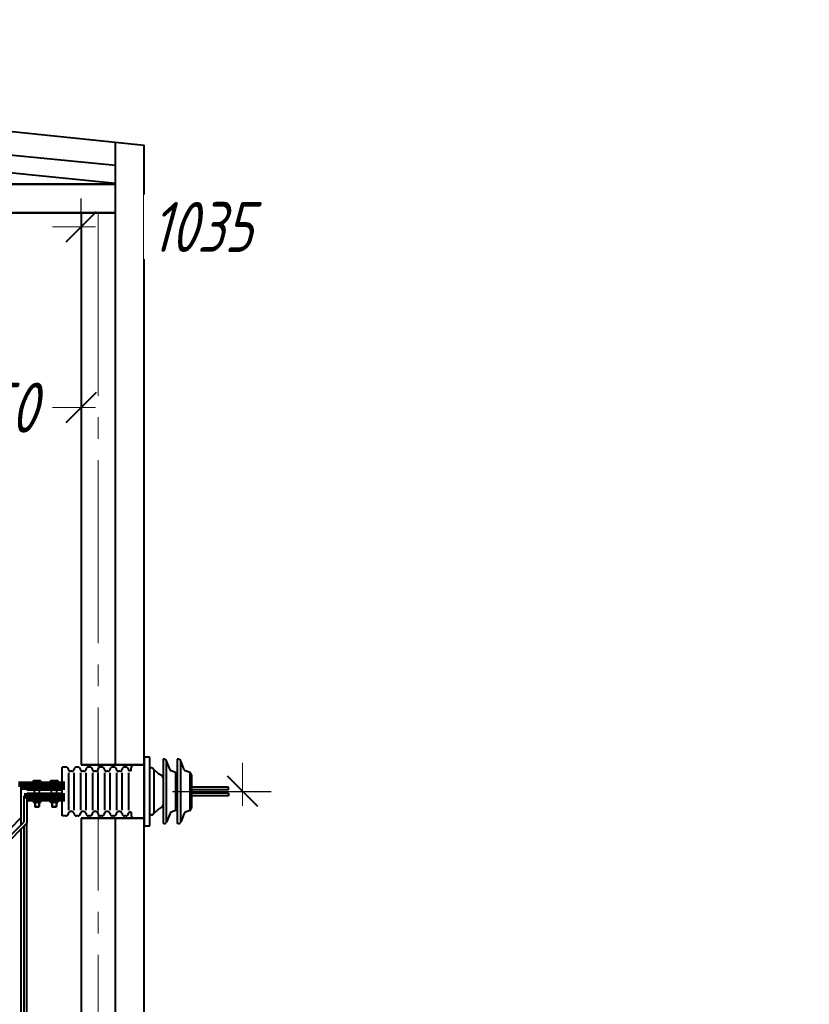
# Model space of a CAD drawing. Header units: millimetres. Extents: x 0 to 594, y 0 to 420.
# Tile 31 of 53: x 201 to 256, y 136 to 205. Entities that reach past the tile are written whole.
import ezdxf

# ---------------------------------------------------------------- set-up
doc = ezdxf.new("R2010")
doc.units = ezdxf.units.MM
for name, pattern in [('K5LT_AXLED', [17.302989, 12.802989, -1.5, 1.5, -1.5]), ('K5LT_BASIC', [0]), ('K5LT_THIN', [0])]:
    doc.linetypes.add(name, pattern=pattern)
doc.styles.add('KDIMTEXTSTYLE', font='GOST_AU.SHX', dxfattribs={"width": 0.96, "oblique": 15, "height": 5})
doc.dimstyles.new('KDIMSTYLE (0.02)', dxfattribs={"dimtxt": 5, "dimasz": 1, "dimexe": 2, "dimexo": 0, "dimgap": 1, "dimtad": 1, "dimlfac": 50, "dimtxsty": 'KDIMTEXTSTYLE', "dimsah": 1, "dimcen": 0, "dimdle": 1, "dimadec": 0, "dimazin": 0, "dimtfac": 0.667, "dimtmove": 0, "dimatfit": 3, "dimfxl": 1, "dimtvp": 1, "dimtfill": 1, "dimtolj": 1, "dimtzin": 0, "dimarcsym": 0})

# ---------------------------------------------------------------- blocks, each defined once
blk = doc.blocks.new('KDIMARROW_03')
at = {"color": 0, "linetype": 'K5LT_BASIC', "lineweight": 40}
blk.add_line((-1.061, -1.061), (1.061, 1.061), dxfattribs=at)
at = {"color": 0, "linetype": 'K5LT_THIN', "lineweight": 18}
for q in [(-1, 0), (2, 0)]:
    blk.add_line((0, 0), q, dxfattribs=at)
blk = doc.blocks.new('U208')
at = {"color": 5, "linetype": 'K5LT_BASIC', "lineweight": 40, "true_color": 0x0000ff}
for p, q in [((202.664, 151.755), (203.314, 151.755)), ((202.664, 151.715), (202.664, 151.755)), ((203.314, 151.715), (202.664, 151.715)), ((203.314, 151.755), (203.314, 151.715))]:
    blk.add_line(p, q, dxfattribs=at)
blk = doc.blocks.new('U209')
at = {"color": 5, "linetype": 'K5LT_BASIC', "lineweight": 40, "true_color": 0x0000ff}
for p, q in [((202.664, 151.755), (203.314, 151.755)), ((202.664, 151.715), (202.664, 151.755)), ((203.314, 151.715), (202.664, 151.715)), ((203.314, 151.755), (203.314, 151.715))]:
    blk.add_line(p, q, dxfattribs=at)
blk = doc.blocks.new('U210')
at = {"color": 5, "linetype": 'K5LT_BASIC', "lineweight": 40, "true_color": 0x0000ff}
for p, q in [((202.664, 151.755), (203.314, 151.755)), ((202.664, 151.715), (202.664, 151.755)), ((203.314, 151.715), (202.664, 151.715)), ((203.314, 151.755), (203.314, 151.715))]:
    blk.add_line(p, q, dxfattribs=at)
blk = doc.blocks.new('U211')
at = {"color": 5, "linetype": 'K5LT_BASIC', "lineweight": 40, "true_color": 0x0000ff}
for p, q in [((202.664, 151.755), (203.314, 151.755)), ((202.664, 151.715), (202.664, 151.755)), ((203.314, 151.715), (202.664, 151.715)), ((203.314, 151.755), (203.314, 151.715))]:
    blk.add_line(p, q, dxfattribs=at)
blk = doc.blocks.new('U212')
at = {"color": 5, "linetype": 'K5LT_BASIC', "lineweight": 40, "true_color": 0x0000ff}
for p, q in [((202.664, 151.755), (203.314, 151.755)), ((202.664, 151.715), (202.664, 151.755)), ((203.314, 151.715), (202.664, 151.715)), ((203.314, 151.755), (203.314, 151.715))]:
    blk.add_line(p, q, dxfattribs=at)
blk = doc.blocks.new('U213')
at = {"color": 5, "linetype": 'K5LT_BASIC', "lineweight": 40, "true_color": 0x0000ff}
for p, q in [((202.664, 151.755), (203.314, 151.755)), ((202.664, 151.715), (202.664, 151.755)), ((203.314, 151.715), (202.664, 151.715)), ((203.314, 151.755), (203.314, 151.715))]:
    blk.add_line(p, q, dxfattribs=at)
blk = doc.blocks.new('U214')
at = {"color": 5, "linetype": 'K5LT_BASIC', "lineweight": 40, "true_color": 0x0000ff}
for p, q in [((202.664, 150.695), (203.314, 150.695)), ((202.664, 150.655), (202.664, 150.695)), ((203.314, 150.655), (202.664, 150.655)), ((203.314, 150.695), (203.314, 150.655))]:
    blk.add_line(p, q, dxfattribs=at)
blk = doc.blocks.new('U215')
at = {"color": 5, "linetype": 'K5LT_BASIC', "lineweight": 40, "true_color": 0x0000ff}
for p, q in [((202.664, 150.695), (203.314, 150.695)), ((202.664, 150.655), (202.664, 150.695)), ((203.314, 150.655), (202.664, 150.655)), ((203.314, 150.695), (203.314, 150.655))]:
    blk.add_line(p, q, dxfattribs=at)
blk = doc.blocks.new('U216')
at = {"color": 5, "linetype": 'K5LT_BASIC', "lineweight": 40, "true_color": 0x0000ff}
for p, q in [((202.664, 150.695), (203.314, 150.695)), ((202.664, 150.655), (202.664, 150.695)), ((203.314, 150.655), (202.664, 150.655)), ((203.314, 150.695), (203.314, 150.655))]:
    blk.add_line(p, q, dxfattribs=at)
blk = doc.blocks.new('U217')
at = {"color": 5, "linetype": 'K5LT_BASIC', "lineweight": 40, "true_color": 0x0000ff}
for p, q in [((202.664, 150.695), (203.314, 150.695)), ((202.664, 150.655), (202.664, 150.695)), ((203.314, 150.655), (202.664, 150.655)), ((203.314, 150.695), (203.314, 150.655))]:
    blk.add_line(p, q, dxfattribs=at)
blk = doc.blocks.new('U218')
at = {"color": 5, "linetype": 'K5LT_BASIC', "lineweight": 40, "true_color": 0x0000ff}
for p, q in [((202.664, 150.695), (203.314, 150.695)), ((202.664, 150.655), (202.664, 150.695)), ((203.314, 150.655), (202.664, 150.655)), ((203.314, 150.695), (203.314, 150.655))]:
    blk.add_line(p, q, dxfattribs=at)
blk = doc.blocks.new('U219')
at = {"color": 5, "linetype": 'K5LT_BASIC', "lineweight": 40, "true_color": 0x0000ff}
for p, q in [((202.664, 150.695), (203.314, 150.695)), ((202.664, 150.655), (202.664, 150.695)), ((203.314, 150.655), (202.664, 150.655)), ((203.314, 150.695), (203.314, 150.655))]:
    blk.add_line(p, q, dxfattribs=at)
blk = doc.blocks.new('U220')
at = {"color": 5, "linetype": 'K5LT_BASIC', "lineweight": 40, "true_color": 0x0000ff}
for p, q in [((201.464, 151.755), (202.114, 151.755)), ((201.464, 151.715), (201.464, 151.755)), ((202.114, 151.715), (201.464, 151.715)), ((202.114, 151.755), (202.114, 151.715))]:
    blk.add_line(p, q, dxfattribs=at)
blk = doc.blocks.new('U221')
at = {"color": 5, "linetype": 'K5LT_BASIC', "lineweight": 40, "true_color": 0x0000ff}
for p, q in [((201.464, 151.755), (202.114, 151.755)), ((201.464, 151.715), (201.464, 151.755)), ((202.114, 151.715), (201.464, 151.715)), ((202.114, 151.755), (202.114, 151.715))]:
    blk.add_line(p, q, dxfattribs=at)
blk = doc.blocks.new('U222')
at = {"color": 5, "linetype": 'K5LT_BASIC', "lineweight": 40, "true_color": 0x0000ff}
for p, q in [((201.464, 151.755), (202.114, 151.755)), ((201.464, 151.715), (201.464, 151.755)), ((202.114, 151.715), (201.464, 151.715)), ((202.114, 151.755), (202.114, 151.715))]:
    blk.add_line(p, q, dxfattribs=at)
blk = doc.blocks.new('U223')
at = {"color": 5, "linetype": 'K5LT_BASIC', "lineweight": 40, "true_color": 0x0000ff}
for p, q in [((201.464, 151.755), (202.114, 151.755)), ((201.464, 151.715), (201.464, 151.755)), ((202.114, 151.715), (201.464, 151.715)), ((202.114, 151.755), (202.114, 151.715))]:
    blk.add_line(p, q, dxfattribs=at)
blk = doc.blocks.new('U224')
at = {"color": 5, "linetype": 'K5LT_BASIC', "lineweight": 40, "true_color": 0x0000ff}
for p, q in [((201.464, 151.755), (202.114, 151.755)), ((201.464, 151.715), (201.464, 151.755)), ((202.114, 151.715), (201.464, 151.715)), ((202.114, 151.755), (202.114, 151.715))]:
    blk.add_line(p, q, dxfattribs=at)
blk = doc.blocks.new('U225')
at = {"color": 5, "linetype": 'K5LT_BASIC', "lineweight": 40, "true_color": 0x0000ff}
for p, q in [((201.464, 151.755), (202.114, 151.755)), ((201.464, 151.715), (201.464, 151.755)), ((202.114, 151.715), (201.464, 151.715)), ((202.114, 151.755), (202.114, 151.715))]:
    blk.add_line(p, q, dxfattribs=at)
blk = doc.blocks.new('U226')
at = {"color": 5, "linetype": 'K5LT_BASIC', "lineweight": 40, "true_color": 0x0000ff}
for p, q in [((201.464, 150.695), (202.114, 150.695)), ((201.464, 150.655), (201.464, 150.695)), ((202.114, 150.655), (201.464, 150.655)), ((202.114, 150.695), (202.114, 150.655))]:
    blk.add_line(p, q, dxfattribs=at)
blk = doc.blocks.new('U227')
at = {"color": 5, "linetype": 'K5LT_BASIC', "lineweight": 40, "true_color": 0x0000ff}
for p, q in [((201.464, 150.695), (202.114, 150.695)), ((201.464, 150.655), (201.464, 150.695)), ((202.114, 150.655), (201.464, 150.655)), ((202.114, 150.695), (202.114, 150.655))]:
    blk.add_line(p, q, dxfattribs=at)
blk = doc.blocks.new('U228')
at = {"color": 5, "linetype": 'K5LT_BASIC', "lineweight": 40, "true_color": 0x0000ff}
for p, q in [((201.464, 150.695), (202.114, 150.695)), ((201.464, 150.655), (201.464, 150.695)), ((202.114, 150.655), (201.464, 150.655)), ((202.114, 150.695), (202.114, 150.655))]:
    blk.add_line(p, q, dxfattribs=at)
blk = doc.blocks.new('U229')
at = {"color": 5, "linetype": 'K5LT_BASIC', "lineweight": 40, "true_color": 0x0000ff}
for p, q in [((201.464, 150.695), (202.114, 150.695)), ((201.464, 150.655), (201.464, 150.695)), ((202.114, 150.655), (201.464, 150.655)), ((202.114, 150.695), (202.114, 150.655))]:
    blk.add_line(p, q, dxfattribs=at)
blk = doc.blocks.new('U230')
at = {"color": 5, "linetype": 'K5LT_BASIC', "lineweight": 40, "true_color": 0x0000ff}
for p, q in [((201.464, 150.695), (202.114, 150.695)), ((201.464, 150.655), (201.464, 150.695)), ((202.114, 150.655), (201.464, 150.655)), ((202.114, 150.695), (202.114, 150.655))]:
    blk.add_line(p, q, dxfattribs=at)
blk = doc.blocks.new('U231')
at = {"color": 5, "linetype": 'K5LT_BASIC', "lineweight": 40, "true_color": 0x0000ff}
for p, q in [((201.464, 150.695), (202.114, 150.695)), ((201.464, 150.655), (201.464, 150.695)), ((202.114, 150.655), (201.464, 150.655)), ((202.114, 150.695), (202.114, 150.655))]:
    blk.add_line(p, q, dxfattribs=at)

msp = doc.modelspace()

# ---------------------------------------------------------------- linework, layer by layer
at = {"color": 5, "linetype": 'K5LT_BASIC', "lineweight": 40, "true_color": 0x0000ff}
for p, q in [((125.27877, 205.20446), (209.27877, 196.42225)), ((207.27877, 194.99553), (125.27877, 203.17612)), ((207.27877, 193.74434), (125.27877, 201.92842)), ((207.27877, 153.07654), (207.27877, 196.61741)), ((209.27877, 67.20446), (209.27877, 196.42225)), ((127.27877, 193.68446), (207.27877, 193.68446)), ((207.27877, 193.68446), (134.27877, 193.68446)), ((127.27877, 191.68446), (207.27877, 191.68446)), ((207.27877, 191.68446), (136.67877, 191.68446)), ((204.87877, 191.68446), (204.87877, 153.07654)), ((204.87877, 167.20446), (204.87877, 153.07654)), ((209.27877, 67.20446), (209.27877, 166.20446)), ((204.87877, 164.20446), (204.87877, 153.07654)), ((204.87877, 164.20446), (204.87877, 153.07654)), ((204.87877, 164.20446), (204.87877, 153.07654)), ((204.87877, 164.20446), (204.87877, 153.07654)), ((207.27877, 153.07654), (207.27877, 164.20446)), ((207.27877, 153.07654), (207.27877, 164.20446)), ((207.27877, 153.07654), (207.27877, 164.20446)), ((207.27877, 153.07654), (207.27877, 164.20446)), ((207.27877, 153.07654), (207.27877, 164.20446)), ((209.27877, 67.20446), (209.27877, 163.20446)), ((209.27877, 67.20446), (209.27877, 163.20446)), ((209.27877, 67.20446), (209.27877, 163.20446)), ((209.27877, 67.20446), (209.27877, 163.20446)), ((209.27877, 153.07654), (204.87877, 153.07654)), ((204.87877, 153.07654), (209.27877, 153.07654)), ((208.57557, 153.07654), (209.27877, 153.07654)), ((209.27877, 153.60446), (209.27877, 148.80446)), ((209.67877, 153.60446), (209.27877, 153.60446)), ((209.67877, 148.80446), (209.67877, 153.60446)), ((210.6067, 153.45446), (210.6067, 148.95446)), ((210.6913, 153.45446), (210.6067, 153.45446)), ((211.10423, 152.72033), (210.8556, 153.34314)), ((210.8556, 149.06577), (210.8556, 153.34314)), ((211.59739, 153.45446), (211.59739, 148.95446)), ((211.68199, 153.45446), (211.59739, 153.45446)), ((212.09492, 152.72033), (211.84629, 153.34314)), ((211.84629, 149.06577), (211.84629, 153.34314)), ((203.53877, 149.49446), (203.53877, 152.91446)), ((203.82365, 152.91446), (203.53877, 152.91446)), ((203.98365, 152.50658), (203.98365, 149.90233)), ((204.22365, 152.61446), (204.14365, 152.61446)), ((204.38365, 149.90233), (204.38365, 152.50658)), ((204.66365, 152.91446), (204.54365, 152.91446)), ((204.82365, 152.50658), (204.82365, 149.90233)), ((205.06365, 152.61446), (204.98365, 152.61446)), ((205.22365, 149.90233), (205.22365, 152.50658)), ((205.50365, 152.91446), (205.38365, 152.91446)), ((205.66365, 152.50658), (205.66365, 149.90233)), ((205.90365, 152.61446), (205.82365, 152.61446)), ((206.06365, 149.90233), (206.06365, 152.50658)), ((206.34365, 152.91446), (206.22365, 152.91446)), ((206.50365, 152.50658), (206.50365, 149.90233)), ((206.74365, 152.61446), (206.66365, 152.61446)), ((206.90365, 149.90233), (206.90365, 152.50658)), ((207.18365, 152.91446), (207.06365, 152.91446)), ((207.34365, 152.50658), (207.34365, 149.90233)), ((207.58365, 152.61446), (207.50365, 152.61446)), ((207.74365, 149.90233), (207.74365, 152.50658)), ((208.02365, 152.91446), (207.90365, 152.91446)), ((208.18365, 152.50658), (208.18365, 149.90233)), ((208.37557, 152.65654), (208.23557, 152.65654)), ((208.37557, 152.65654), (208.37557, 152.87654)), ((209.79131, 152.84684), (209.6862, 152.84684)), ((210.28447, 152.43875), (209.95561, 152.73799)), ((209.95561, 152.73799), (209.95561, 149.67092)), ((210.4968, 152.31477), (210.28447, 152.43875)), ((210.60669, 152.36699), (210.60669, 150.04192)), ((211.48747, 152.53072), (211.18446, 152.6547)), ((211.48747, 152.53072), (211.48747, 149.87819)), ((211.59738, 152.36699), (211.59738, 150.04192)), ((211.59738, 152.36699), (211.59738, 150.04192)), ((212.47816, 152.53072), (212.17515, 152.6547)), ((212.47816, 152.53072), (212.47816, 149.87819)), ((212.58807, 152.36699), (212.58807, 150.04192)), ((201.51157, 151.91741), (201.54877, 151.93889)), ((201.51157, 151.91741), (201.54877, 151.93889)), ((201.51157, 151.91741), (201.54877, 151.93889)), ((201.51157, 151.91741), (201.54877, 151.93889)), ((201.51157, 151.91741), (201.54877, 151.93889)), ((201.51157, 151.91741), (201.54877, 151.93889)), ((201.51157, 151.91741), (201.51157, 151.75489)), ((201.51157, 151.91741), (201.51157, 151.75489)), ((201.51157, 151.91741), (201.51157, 151.75489)), ((201.51157, 151.91741), (201.51157, 151.75489)), ((201.51157, 151.91741), (201.51157, 151.75489)), ((201.51157, 151.91741), (201.51157, 151.75489)), ((201.51157, 151.75489), (201.56387, 151.75489)), ((201.51157, 151.75489), (201.56387, 151.75489)), ((201.51157, 151.75489), (201.56387, 151.75489)), ((201.51157, 151.75489), (201.56387, 151.75489)), ((201.51157, 151.75489), (201.56387, 151.75489)), ((201.51157, 151.75489), (201.56387, 151.75489)), ((202.02877, 151.93889), (201.54877, 151.93889)), ((202.02877, 151.93889), (201.54877, 151.93889)), ((202.02877, 151.93889), (201.54877, 151.93889)), ((202.02877, 151.93889), (201.54877, 151.93889)), ((202.02877, 151.93889), (201.54877, 151.93889)), ((202.02877, 151.93889), (201.54877, 151.93889)), ((201.56387, 151.75489), (202.01367, 151.75489)), ((201.56387, 151.75489), (202.01367, 151.75489)), ((201.56387, 151.75489), (202.01367, 151.75489)), ((201.56387, 151.75489), (202.01367, 151.75489)), ((201.56387, 151.75489), (202.01367, 151.75489)), ((201.56387, 151.75489), (202.01367, 151.75489)), ((201.65013, 151.91741), (201.65013, 151.75489)), ((201.65013, 151.91741), (201.65013, 151.75489)), ((201.65013, 151.91741), (201.65013, 151.75489)), ((201.65013, 151.91741), (201.65013, 151.75489)), ((201.65013, 151.91741), (201.65013, 151.75489)), ((201.65013, 151.91741), (201.65013, 151.75489)), ((201.9274, 151.91741), (201.9274, 151.75489)), ((201.9274, 151.91741), (201.9274, 151.75489)), ((201.9274, 151.91741), (201.9274, 151.75489)), ((201.9274, 151.91741), (201.9274, 151.75489)), ((201.9274, 151.91741), (201.9274, 151.75489)), ((201.9274, 151.91741), (201.9274, 151.75489)), ((202.01367, 151.75489), (202.06597, 151.75489)), ((202.01367, 151.75489), (202.06597, 151.75489)), ((202.01367, 151.75489), (202.06597, 151.75489)), ((202.01367, 151.75489), (202.06597, 151.75489)), ((202.01367, 151.75489), (202.06597, 151.75489)), ((202.01367, 151.75489), (202.06597, 151.75489)), ((202.06597, 151.91741), (202.02877, 151.93889)), ((202.06597, 151.91741), (202.02877, 151.93889)), ((202.06597, 151.91741), (202.02877, 151.93889)), ((202.06597, 151.91741), (202.02877, 151.93889)), ((202.06597, 151.91741), (202.02877, 151.93889)), ((202.06597, 151.91741), (202.02877, 151.93889)), ((202.06597, 151.91741), (202.06597, 151.75489)), ((202.06597, 151.91741), (202.06597, 151.75489)), ((202.06597, 151.91741), (202.06597, 151.75489)), ((202.06597, 151.91741), (202.06597, 151.75489)), ((202.06597, 151.91741), (202.06597, 151.75489)), ((202.06597, 151.91741), (202.06597, 151.75489)), ((202.71157, 151.91741), (202.74877, 151.93889)), ((202.71157, 151.91741), (202.74877, 151.93889)), ((202.71157, 151.91741), (202.74877, 151.93889)), ((202.71157, 151.91741), (202.74877, 151.93889)), ((202.71157, 151.91741), (202.74877, 151.93889)), ((202.71157, 151.91741), (202.74877, 151.93889)), ((202.71157, 151.91741), (202.71157, 151.75489)), ((202.71157, 151.91741), (202.71157, 151.75489)), ((202.71157, 151.91741), (202.71157, 151.75489)), ((202.71157, 151.91741), (202.71157, 151.75489)), ((202.71157, 151.91741), (202.71157, 151.75489)), ((202.71157, 151.91741), (202.71157, 151.75489)), ((202.71157, 151.75489), (202.76387, 151.75489)), ((202.71157, 151.75489), (202.76387, 151.75489)), ((202.71157, 151.75489), (202.76387, 151.75489)), ((202.71157, 151.75489), (202.76387, 151.75489)), ((202.71157, 151.75489), (202.76387, 151.75489)), ((202.71157, 151.75489), (202.76387, 151.75489)), ((203.22877, 151.93889), (202.74877, 151.93889)), ((203.22877, 151.93889), (202.74877, 151.93889)), ((203.22877, 151.93889), (202.74877, 151.93889)), ((203.22877, 151.93889), (202.74877, 151.93889)), ((203.22877, 151.93889), (202.74877, 151.93889)), ((203.22877, 151.93889), (202.74877, 151.93889)), ((202.76387, 151.75489), (203.21367, 151.75489)), ((202.76387, 151.75489), (203.21367, 151.75489)), ((202.76387, 151.75489), (203.21367, 151.75489)), ((202.76387, 151.75489), (203.21367, 151.75489)), ((202.76387, 151.75489), (203.21367, 151.75489)), ((202.76387, 151.75489), (203.21367, 151.75489)), ((202.85013, 151.91741), (202.85013, 151.75489)), ((202.85013, 151.91741), (202.85013, 151.75489)), ((202.85013, 151.91741), (202.85013, 151.75489)), ((202.85013, 151.91741), (202.85013, 151.75489)), ((202.85013, 151.91741), (202.85013, 151.75489)), ((202.85013, 151.91741), (202.85013, 151.75489)), ((203.1274, 151.91741), (203.1274, 151.75489)), ((203.1274, 151.91741), (203.1274, 151.75489)), ((203.1274, 151.91741), (203.1274, 151.75489)), ((203.1274, 151.91741), (203.1274, 151.75489)), ((203.1274, 151.91741), (203.1274, 151.75489)), ((203.1274, 151.91741), (203.1274, 151.75489)), ((203.21367, 151.75489), (203.26597, 151.75489)), ((203.21367, 151.75489), (203.26597, 151.75489)), ((203.21367, 151.75489), (203.26597, 151.75489)), ((203.21367, 151.75489), (203.26597, 151.75489)), ((203.21367, 151.75489), (203.26597, 151.75489)), ((203.21367, 151.75489), (203.26597, 151.75489)), ((203.26597, 151.91741), (203.22877, 151.93889)), ((203.26597, 151.91741), (203.22877, 151.93889)), ((203.26597, 151.91741), (203.22877, 151.93889)), ((203.26597, 151.91741), (203.22877, 151.93889)), ((203.26597, 151.91741), (203.22877, 151.93889)), ((203.26597, 151.91741), (203.22877, 151.93889)), ((203.26597, 151.91741), (203.26597, 151.75489)), ((203.26597, 151.91741), (203.26597, 151.75489)), ((203.26597, 151.91741), (203.26597, 151.75489)), ((203.26597, 151.91741), (203.26597, 151.75489)), ((203.26597, 151.91741), (203.26597, 151.75489)), ((203.26597, 151.91741), (203.26597, 151.75489)), ((200.67898, 149.37668), (200.67898, 151.51489)), ((200.87877, 150.89489), (200.87877, 149.05931)), ((201.07877, 151.51489), (203.53877, 151.51489)), ((201.07877, 151.31489), (201.07877, 151.51489)), ((201.07877, 151.31489), (203.53877, 151.31489)), ((201.07877, 151.09489), (203.53877, 151.09489)), ((201.07877, 151.09489), (201.07877, 150.89489)), ((201.07877, 150.89489), (203.53877, 150.89489)), ((201.60877, 151.09489), (201.60877, 151.31489)), ((201.96877, 151.09489), (201.96877, 151.31489)), ((202.80877, 151.09489), (202.80877, 151.31489)), ((203.16877, 151.09489), (203.16877, 151.31489)), ((215.17877, 151.51446), (212.58807, 151.51446)), ((215.17877, 151.31446), (212.58807, 151.31446)), ((215.17877, 151.09446), (212.58807, 151.09446)), ((215.17877, 150.89446), (212.58807, 150.89446)), ((215.17877, 151.31446), (215.17877, 151.51446)), ((215.17877, 151.09446), (215.17877, 150.89446)), ((201.07877, 150.69489), (201.07877, 148.97647)), ((201.51157, 150.63341), (201.54877, 150.65489)), ((201.51157, 150.63341), (201.54877, 150.65489)), ((201.51157, 150.63341), (201.54877, 150.65489)), ((201.51157, 150.63341), (201.54877, 150.65489)), ((201.51157, 150.63341), (201.54877, 150.65489)), ((201.51157, 150.63341), (201.54877, 150.65489)), ((201.51157, 150.47089), (201.51157, 150.63341)), ((201.51157, 150.47089), (201.51157, 150.63341)), ((201.51157, 150.47089), (201.51157, 150.63341)), ((201.51157, 150.47089), (201.51157, 150.63341)), ((201.51157, 150.47089), (201.51157, 150.63341)), ((201.51157, 150.47089), (201.51157, 150.63341)), ((201.51157, 150.47089), (201.54877, 150.44941)), ((201.51157, 150.47089), (201.54877, 150.44941)), ((201.51157, 150.47089), (201.54877, 150.44941)), ((201.51157, 150.47089), (201.54877, 150.44941)), ((201.51157, 150.47089), (201.54877, 150.44941)), ((201.51157, 150.47089), (201.54877, 150.44941)), ((202.02877, 150.65489), (201.54877, 150.65489)), ((202.02877, 150.65489), (201.54877, 150.65489)), ((202.02877, 150.65489), (201.54877, 150.65489)), ((202.02877, 150.65489), (201.54877, 150.65489)), ((202.02877, 150.65489), (201.54877, 150.65489)), ((202.02877, 150.65489), (201.54877, 150.65489)), ((202.02877, 150.44941), (201.54877, 150.44941)), ((202.02877, 150.44941), (201.54877, 150.44941)), ((202.02877, 150.44941), (201.54877, 150.44941)), ((202.02877, 150.44941), (201.54877, 150.44941)), ((202.02877, 150.44941), (201.54877, 150.44941)), ((202.02877, 150.44941), (201.54877, 150.44941)), ((201.63099, 150.44941), (201.63099, 150.14343)), ((201.63099, 150.44941), (201.63099, 150.14343)), ((201.63099, 150.44941), (201.63099, 150.14343)), ((201.63099, 150.44941), (201.63099, 150.14343)), ((201.63099, 150.44941), (201.63099, 150.14343)), ((201.63099, 150.44941), (201.63099, 150.14343)), ((201.65013, 150.47089), (201.65013, 150.63341)), ((201.65013, 150.47089), (201.65013, 150.63341)), ((201.65013, 150.47089), (201.65013, 150.63341)), ((201.65013, 150.47089), (201.65013, 150.63341)), ((201.65013, 150.47089), (201.65013, 150.63341)), ((201.65013, 150.47089), (201.65013, 150.63341)), ((201.65553, 150.44941), (201.65553, 150.11889)), ((201.65553, 150.44941), (201.65553, 150.11889)), ((201.65553, 150.44941), (201.65553, 150.11889)), ((201.65553, 150.44941), (201.65553, 150.11889)), ((201.65553, 150.44941), (201.65553, 150.11889)), ((201.65553, 150.44941), (201.65553, 150.11889)), ((201.92646, 150.44941), (201.92646, 150.11889)), ((201.92646, 150.44941), (201.92646, 150.11889)), ((201.92646, 150.44941), (201.92646, 150.11889)), ((201.92646, 150.44941), (201.92646, 150.11889)), ((201.92646, 150.44941), (201.92646, 150.11889)), ((201.92646, 150.44941), (201.92646, 150.11889)), ((201.9274, 150.47089), (201.9274, 150.63341)), ((201.9274, 150.47089), (201.9274, 150.63341)), ((201.9274, 150.47089), (201.9274, 150.63341)), ((201.9274, 150.47089), (201.9274, 150.63341)), ((201.9274, 150.47089), (201.9274, 150.63341)), ((201.9274, 150.47089), (201.9274, 150.63341)), ((201.95099, 150.44941), (201.95099, 150.14343)), ((201.95099, 150.44941), (201.95099, 150.14343)), ((201.95099, 150.44941), (201.95099, 150.14343)), ((201.95099, 150.44941), (201.95099, 150.14343)), ((201.95099, 150.44941), (201.95099, 150.14343)), ((201.95099, 150.44941), (201.95099, 150.14343)), ((202.06597, 150.63341), (202.02877, 150.65489)), ((202.06597, 150.63341), (202.02877, 150.65489)), ((202.06597, 150.63341), (202.02877, 150.65489)), ((202.06597, 150.63341), (202.02877, 150.65489)), ((202.06597, 150.63341), (202.02877, 150.65489)), ((202.06597, 150.63341), (202.02877, 150.65489)), ((202.06597, 150.47089), (202.02877, 150.44941)), ((202.06597, 150.47089), (202.02877, 150.44941)), ((202.06597, 150.47089), (202.02877, 150.44941)), ((202.06597, 150.47089), (202.02877, 150.44941)), ((202.06597, 150.47089), (202.02877, 150.44941)), ((202.06597, 150.47089), (202.02877, 150.44941)), ((202.06597, 150.47089), (202.06597, 150.63341)), ((202.06597, 150.47089), (202.06597, 150.63341)), ((202.06597, 150.47089), (202.06597, 150.63341)), ((202.06597, 150.47089), (202.06597, 150.63341)), ((202.06597, 150.47089), (202.06597, 150.63341)), ((202.06597, 150.47089), (202.06597, 150.63341)), ((202.71157, 150.63341), (202.74877, 150.65489)), ((202.71157, 150.63341), (202.74877, 150.65489)), ((202.71157, 150.63341), (202.74877, 150.65489)), ((202.71157, 150.63341), (202.74877, 150.65489)), ((202.71157, 150.63341), (202.74877, 150.65489)), ((202.71157, 150.63341), (202.74877, 150.65489)), ((202.71157, 150.47089), (202.71157, 150.63341)), ((202.71157, 150.47089), (202.71157, 150.63341)), ((202.71157, 150.47089), (202.71157, 150.63341)), ((202.71157, 150.47089), (202.71157, 150.63341)), ((202.71157, 150.47089), (202.71157, 150.63341)), ((202.71157, 150.47089), (202.71157, 150.63341)), ((202.71157, 150.47089), (202.74877, 150.44941)), ((202.71157, 150.47089), (202.74877, 150.44941)), ((202.71157, 150.47089), (202.74877, 150.44941)), ((202.71157, 150.47089), (202.74877, 150.44941)), ((202.71157, 150.47089), (202.74877, 150.44941)), ((202.71157, 150.47089), (202.74877, 150.44941)), ((203.22877, 150.65489), (202.74877, 150.65489)), ((203.22877, 150.65489), (202.74877, 150.65489)), ((203.22877, 150.65489), (202.74877, 150.65489)), ((203.22877, 150.65489), (202.74877, 150.65489)), ((203.22877, 150.65489), (202.74877, 150.65489)), ((203.22877, 150.65489), (202.74877, 150.65489)), ((203.22877, 150.44941), (202.74877, 150.44941)), ((203.22877, 150.44941), (202.74877, 150.44941)), ((203.22877, 150.44941), (202.74877, 150.44941)), ((203.22877, 150.44941), (202.74877, 150.44941)), ((203.22877, 150.44941), (202.74877, 150.44941)), ((203.22877, 150.44941), (202.74877, 150.44941)), ((202.83099, 150.44941), (202.83099, 150.14343)), ((202.83099, 150.44941), (202.83099, 150.14343)), ((202.83099, 150.44941), (202.83099, 150.14343)), ((202.83099, 150.44941), (202.83099, 150.14343)), ((202.83099, 150.44941), (202.83099, 150.14343)), ((202.83099, 150.44941), (202.83099, 150.14343)), ((202.85013, 150.47089), (202.85013, 150.63341)), ((202.85013, 150.47089), (202.85013, 150.63341)), ((202.85013, 150.47089), (202.85013, 150.63341)), ((202.85013, 150.47089), (202.85013, 150.63341)), ((202.85013, 150.47089), (202.85013, 150.63341)), ((202.85013, 150.47089), (202.85013, 150.63341)), ((202.85553, 150.44941), (202.85553, 150.11889)), ((202.85553, 150.44941), (202.85553, 150.11889)), ((202.85553, 150.44941), (202.85553, 150.11889)), ((202.85553, 150.44941), (202.85553, 150.11889)), ((202.85553, 150.44941), (202.85553, 150.11889)), ((202.85553, 150.44941), (202.85553, 150.11889)), ((203.12646, 150.44941), (203.12646, 150.11889)), ((203.12646, 150.44941), (203.12646, 150.11889)), ((203.12646, 150.44941), (203.12646, 150.11889)), ((203.12646, 150.44941), (203.12646, 150.11889)), ((203.12646, 150.44941), (203.12646, 150.11889)), ((203.12646, 150.44941), (203.12646, 150.11889)), ((203.1274, 150.47089), (203.1274, 150.63341)), ((203.1274, 150.47089), (203.1274, 150.63341)), ((203.1274, 150.47089), (203.1274, 150.63341)), ((203.1274, 150.47089), (203.1274, 150.63341)), ((203.1274, 150.47089), (203.1274, 150.63341)), ((203.1274, 150.47089), (203.1274, 150.63341)), ((203.15099, 150.44941), (203.15099, 150.14343)), ((203.15099, 150.44941), (203.15099, 150.14343)), ((203.15099, 150.44941), (203.15099, 150.14343)), ((203.15099, 150.44941), (203.15099, 150.14343)), ((203.15099, 150.44941), (203.15099, 150.14343)), ((203.15099, 150.44941), (203.15099, 150.14343)), ((203.26597, 150.63341), (203.22877, 150.65489)), ((203.26597, 150.63341), (203.22877, 150.65489)), ((203.26597, 150.63341), (203.22877, 150.65489)), ((203.26597, 150.63341), (203.22877, 150.65489)), ((203.26597, 150.63341), (203.22877, 150.65489)), ((203.26597, 150.63341), (203.22877, 150.65489)), ((203.26597, 150.47089), (203.22877, 150.44941)), ((203.26597, 150.47089), (203.22877, 150.44941)), ((203.26597, 150.47089), (203.22877, 150.44941)), ((203.26597, 150.47089), (203.22877, 150.44941)), ((203.26597, 150.47089), (203.22877, 150.44941)), ((203.26597, 150.47089), (203.22877, 150.44941)), ((203.26597, 150.47089), (203.26597, 150.63341)), ((203.26597, 150.47089), (203.26597, 150.63341)), ((203.26597, 150.47089), (203.26597, 150.63341)), ((203.26597, 150.47089), (203.26597, 150.63341)), ((203.26597, 150.47089), (203.26597, 150.63341)), ((203.26597, 150.47089), (203.26597, 150.63341)), ((201.63099, 150.14343), (201.95099, 150.14343)), ((201.65553, 150.11889), (201.63099, 150.14343)), ((201.63099, 150.14343), (201.95099, 150.14343)), ((201.65553, 150.11889), (201.63099, 150.14343)), ((201.63099, 150.14343), (201.95099, 150.14343)), ((201.65553, 150.11889), (201.63099, 150.14343)), ((201.63099, 150.14343), (201.95099, 150.14343)), ((201.65553, 150.11889), (201.63099, 150.14343)), ((201.63099, 150.14343), (201.95099, 150.14343)), ((201.65553, 150.11889), (201.63099, 150.14343)), ((201.63099, 150.14343), (201.95099, 150.14343)), ((201.65553, 150.11889), (201.63099, 150.14343)), ((201.65553, 150.11889), (201.92646, 150.11889)), ((201.65553, 150.11889), (201.92646, 150.11889)), ((201.65553, 150.11889), (201.92646, 150.11889)), ((201.65553, 150.11889), (201.92646, 150.11889)), ((201.65553, 150.11889), (201.92646, 150.11889)), ((201.65553, 150.11889), (201.92646, 150.11889)), ((201.95099, 150.14343), (201.92646, 150.11889)), ((201.95099, 150.14343), (201.92646, 150.11889)), ((201.95099, 150.14343), (201.92646, 150.11889)), ((201.95099, 150.14343), (201.92646, 150.11889)), ((201.95099, 150.14343), (201.92646, 150.11889)), ((201.95099, 150.14343), (201.92646, 150.11889)), ((202.83099, 150.14343), (203.15099, 150.14343)), ((202.85553, 150.11889), (202.83099, 150.14343)), ((202.83099, 150.14343), (203.15099, 150.14343)), ((202.85553, 150.11889), (202.83099, 150.14343)), ((202.83099, 150.14343), (203.15099, 150.14343)), ((202.85553, 150.11889), (202.83099, 150.14343)), ((202.83099, 150.14343), (203.15099, 150.14343)), ((202.85553, 150.11889), (202.83099, 150.14343)), ((202.83099, 150.14343), (203.15099, 150.14343)), ((202.85553, 150.11889), (202.83099, 150.14343)), ((202.83099, 150.14343), (203.15099, 150.14343)), ((202.85553, 150.11889), (202.83099, 150.14343)), ((202.85553, 150.11889), (203.12646, 150.11889)), ((202.85553, 150.11889), (203.12646, 150.11889)), ((202.85553, 150.11889), (203.12646, 150.11889)), ((202.85553, 150.11889), (203.12646, 150.11889)), ((202.85553, 150.11889), (203.12646, 150.11889)), ((202.85553, 150.11889), (203.12646, 150.11889)), ((203.15099, 150.14343), (203.12646, 150.11889)), ((203.15099, 150.14343), (203.12646, 150.11889)), ((203.15099, 150.14343), (203.12646, 150.11889)), ((203.15099, 150.14343), (203.12646, 150.11889)), ((203.15099, 150.14343), (203.12646, 150.11889)), ((203.15099, 150.14343), (203.12646, 150.11889)), ((204.22365, 149.79446), (204.14365, 149.79446)), ((205.06365, 149.79446), (204.98365, 149.79446)), ((205.90365, 149.79446), (205.82365, 149.79446)), ((206.74365, 149.79446), (206.66365, 149.79446)), ((207.58365, 149.79446), (207.50365, 149.79446)), ((208.37557, 149.75237), (208.23557, 149.75237)), ((208.37557, 149.75237), (208.37557, 149.53237)), ((209.79131, 149.56207), (209.6862, 149.56207)), ((210.28447, 149.97016), (209.95561, 149.67092)), ((210.4968, 150.09414), (210.28447, 149.97016)), ((211.10423, 149.68858), (210.8556, 149.06577)), ((211.48747, 149.87819), (211.18446, 149.75421)), ((212.09492, 149.68858), (211.84629, 149.06577)), ((212.47816, 149.87819), (212.17515, 149.75421)), ((199.13152, 147.82922), (200.67898, 149.37668)), ((199.44868, 147.62922), (200.87877, 149.05931)), ((199.53152, 147.42922), (201.07898, 148.97668)), ((200.67893, 148.85947), (200.67893, 149.37663)), ((201.07903, 91.37055), (201.07893, 148.97663)), ((203.82365, 149.49446), (203.53877, 149.49446)), ((204.66365, 149.49446), (204.54365, 149.49446)), ((209.27877, 149.33237), (204.87877, 149.33237)), ((204.87877, 149.33237), (209.27877, 149.33237)), ((204.87877, 149.33237), (204.87877, 134.70537)), ((204.87877, 149.33237), (204.87877, 138.50354)), ((204.87877, 149.33237), (204.87877, 138.50354)), ((204.87877, 149.33237), (204.87877, 138.50354)), ((204.87877, 149.33237), (204.87877, 138.50354)), ((204.87877, 149.33237), (204.87877, 138.50354)), ((205.50365, 149.49446), (205.38365, 149.49446)), ((206.34365, 149.49446), (206.22365, 149.49446)), ((207.18365, 149.49446), (207.06365, 149.49446)), ((207.27877, 138.50354), (207.27877, 149.33237)), ((207.27877, 138.50354), (207.27877, 149.33237)), ((207.27877, 138.50354), (207.27877, 149.33237)), ((207.27877, 134.70537), (207.27877, 149.33237)), ((207.27877, 138.50354), (207.27877, 149.33237)), ((207.27877, 138.50354), (207.27877, 149.33237)), ((208.02365, 149.49446), (207.90365, 149.49446)), ((208.57557, 149.33237), (209.27877, 149.33237)), ((210.6913, 148.95446), (210.6067, 148.95446)), ((211.68199, 148.95446), (211.59739, 148.95446)), ((200.67898, 119.85334), (200.67893, 148.57663)), ((200.87872, 148.77642), (200.87877, 120.05313)), ((209.27877, 148.80446), (209.67877, 148.80446))]:
    msp.add_line(p, q, dxfattribs=at)
at = {"color": 30, "linetype": 'K5LT_AXLED', "lineweight": 18, "true_color": 0xff8000}
msp.add_line((206.07877, 191.68446), (206.07877, 40.33764), dxfattribs=at)
at = {"color": 5, "linetype": 'K5LT_BASIC', "true_color": 0x0000ff, "const_width": 0.4}
for points in [[(200.67877, 151.51489), (203.53877, 151.51489), (203.53877, 151.71489), (200.47877, 151.71489)], [(201.07877, 151.51489), (200.87877, 151.51489)], [(201.07877, 150.69489), (203.53877, 150.69489), (203.53877, 150.89489), (200.87877, 150.89489)]]:
    msp.add_lwpolyline(points, dxfattribs=at)
at = {"color": 5, "linetype": 'K5LT_BASIC', "lineweight": 40, "true_color": 0x0000ff}
for centre, radius, start, end in [((208.57557, 152.87654), 0.2, 90, 180), ((210.6913, 153.27755), 0.17691, 21.7629218, 90), ((211.68199, 153.27755), 0.17691, 21.7629218, 90), ((203.82365, 152.75446), 0.16, 0, 90), ((204.14477, 152.77717), 0.16272, 188.0238157, 269.604334), ((204.22253, 152.77717), 0.16272, 270.395666, 351.9761843), ((204.54365, 152.75446), 0.16, 90, 180), ((204.66365, 152.75446), 0.16, 0, 90), ((204.98477, 152.77717), 0.16272, 188.0238157, 269.604334), ((205.06253, 152.77717), 0.16272, 270.395666, 351.9761843), ((205.38365, 152.75446), 0.16, 90, 180), ((205.50365, 152.75446), 0.16, 0, 90), ((205.82477, 152.77717), 0.16272, 188.0238157, 269.604334), ((205.90253, 152.77717), 0.16272, 270.395666, 351.9761843), ((206.22365, 152.75446), 0.16, 90, 180), ((206.34365, 152.75446), 0.16, 0, 90), ((206.66477, 152.77717), 0.16272, 188.0238157, 269.604334), ((206.74253, 152.77717), 0.16272, 270.395666, 351.9761843), ((207.06365, 152.75446), 0.16, 90, 180), ((207.18365, 152.75446), 0.16, 0, 90), ((207.50477, 152.77717), 0.16272, 188.0238157, 269.604334), ((207.58253, 152.77717), 0.16272, 270.395666, 351.9761843), ((207.90365, 152.75446), 0.16, 90, 180), ((208.02365, 152.75446), 0.16, 0, 90), ((208.34477, 152.77717), 0.16272, 188.0238157, 227.8476329), ((209.79131, 152.66994), 0.17691, 21.7629218, 90), ((210.4298, 152.15104), 0.17691, 0, 67.7479018), ((211.25145, 152.81843), 0.17691, 213.6771092, 247.7479018), ((211.42047, 152.36699), 0.17691, 0, 67.7479018), ((212.24214, 152.81843), 0.17691, 213.6771092, 247.7479018), ((212.41116, 152.36699), 0.17691, 0, 67.7479018), ((201.58085, 151.81641), 0.12248, 55.5531276, 115.5531276), ((201.58085, 151.81641), 0.12248, 55.5531276, 115.5531276), ((201.58085, 151.81641), 0.12248, 55.5531276, 115.5531276), ((201.58085, 151.81641), 0.12248, 55.5531276, 115.5531276), ((201.58085, 151.81641), 0.12248, 55.5531276, 115.5531276), ((201.58085, 151.81641), 0.12248, 55.5531276, 115.5531276), ((201.78877, 151.48071), 0.45818, 72.387526, 107.612474), ((201.78877, 151.48071), 0.45818, 72.387526, 107.612474), ((201.78877, 151.48071), 0.45818, 72.387526, 107.612474), ((201.78877, 151.48071), 0.45818, 72.387526, 107.612474), ((201.78877, 151.48071), 0.45818, 72.387526, 107.612474), ((201.78877, 151.48071), 0.45818, 72.387526, 107.612474), ((201.99668, 151.81641), 0.12248, 64.4468724, 124.4468724), ((201.99668, 151.81641), 0.12248, 64.4468724, 124.4468724), ((201.99668, 151.81641), 0.12248, 64.4468724, 124.4468724), ((201.99668, 151.81641), 0.12248, 64.4468724, 124.4468724), ((201.99668, 151.81641), 0.12248, 64.4468724, 124.4468724), ((201.99668, 151.81641), 0.12248, 64.4468724, 124.4468724), ((202.78085, 151.81641), 0.12248, 55.5531276, 115.5531276), ((202.78085, 151.81641), 0.12248, 55.5531276, 115.5531276), ((202.78085, 151.81641), 0.12248, 55.5531276, 115.5531276), ((202.78085, 151.81641), 0.12248, 55.5531276, 115.5531276), ((202.78085, 151.81641), 0.12248, 55.5531276, 115.5531276), ((202.78085, 151.81641), 0.12248, 55.5531276, 115.5531276), ((202.98877, 151.48071), 0.45818, 72.387526, 107.612474), ((202.98877, 151.48071), 0.45818, 72.387526, 107.612474), ((202.98877, 151.48071), 0.45818, 72.387526, 107.612474), ((202.98877, 151.48071), 0.45818, 72.387526, 107.612474), ((202.98877, 151.48071), 0.45818, 72.387526, 107.612474), ((202.98877, 151.48071), 0.45818, 72.387526, 107.612474), ((203.19668, 151.81641), 0.12248, 64.4468724, 124.4468724), ((203.19668, 151.81641), 0.12248, 64.4468724, 124.4468724), ((203.19668, 151.81641), 0.12248, 64.4468724, 124.4468724), ((203.19668, 151.81641), 0.12248, 64.4468724, 124.4468724), ((203.19668, 151.81641), 0.12248, 64.4468724, 124.4468724), ((203.19668, 151.81641), 0.12248, 64.4468724, 124.4468724), ((201.58085, 150.53241), 0.12248, 55.5531276, 115.5531276), ((201.58085, 150.53241), 0.12248, 55.5531276, 115.5531276), ((201.58085, 150.53241), 0.12248, 55.5531276, 115.5531276), ((201.58085, 150.53241), 0.12248, 55.5531276, 115.5531276), ((201.58085, 150.53241), 0.12248, 55.5531276, 115.5531276), ((201.58085, 150.53241), 0.12248, 55.5531276, 115.5531276), ((201.58085, 150.5719), 0.12248, 244.4468724, 304.4468724), ((201.58085, 150.5719), 0.12248, 244.4468724, 304.4468724), ((201.58085, 150.5719), 0.12248, 244.4468724, 304.4468724), ((201.58085, 150.5719), 0.12248, 244.4468724, 304.4468724), ((201.58085, 150.5719), 0.12248, 244.4468724, 304.4468724), ((201.58085, 150.5719), 0.12248, 244.4468724, 304.4468724), ((201.78877, 150.19671), 0.45818, 72.387526, 107.612474), ((201.78877, 150.19671), 0.45818, 72.387526, 107.612474), ((201.78877, 150.19671), 0.45818, 72.387526, 107.612474), ((201.78877, 150.19671), 0.45818, 72.387526, 107.612474), ((201.78877, 150.19671), 0.45818, 72.387526, 107.612474), ((201.78877, 150.19671), 0.45818, 72.387526, 107.612474), ((201.78877, 150.9076), 0.45818, 252.387526, 287.612474), ((201.78877, 150.9076), 0.45818, 252.387526, 287.612474), ((201.78877, 150.9076), 0.45818, 252.387526, 287.612474), ((201.78877, 150.9076), 0.45818, 252.387526, 287.612474), ((201.78877, 150.9076), 0.45818, 252.387526, 287.612474), ((201.78877, 150.9076), 0.45818, 252.387526, 287.612474), ((201.99668, 150.53241), 0.12248, 64.4468724, 124.4468724), ((201.99668, 150.53241), 0.12248, 64.4468724, 124.4468724), ((201.99668, 150.53241), 0.12248, 64.4468724, 124.4468724), ((201.99668, 150.53241), 0.12248, 64.4468724, 124.4468724), ((201.99668, 150.53241), 0.12248, 64.4468724, 124.4468724), ((201.99668, 150.53241), 0.12248, 64.4468724, 124.4468724), ((201.99668, 150.5719), 0.12248, 235.5531276, 295.5531276), ((201.99668, 150.5719), 0.12248, 235.5531276, 295.5531276), ((201.99668, 150.5719), 0.12248, 235.5531276, 295.5531276), ((201.99668, 150.5719), 0.12248, 235.5531276, 295.5531276), ((201.99668, 150.5719), 0.12248, 235.5531276, 295.5531276), ((201.99668, 150.5719), 0.12248, 235.5531276, 295.5531276), ((202.78085, 150.53241), 0.12248, 55.5531276, 115.5531276), ((202.78085, 150.53241), 0.12248, 55.5531276, 115.5531276), ((202.78085, 150.53241), 0.12248, 55.5531276, 115.5531276), ((202.78085, 150.53241), 0.12248, 55.5531276, 115.5531276), ((202.78085, 150.53241), 0.12248, 55.5531276, 115.5531276), ((202.78085, 150.53241), 0.12248, 55.5531276, 115.5531276), ((202.78085, 150.5719), 0.12248, 244.4468724, 304.4468724), ((202.78085, 150.5719), 0.12248, 244.4468724, 304.4468724), ((202.78085, 150.5719), 0.12248, 244.4468724, 304.4468724), ((202.78085, 150.5719), 0.12248, 244.4468724, 304.4468724), ((202.78085, 150.5719), 0.12248, 244.4468724, 304.4468724), ((202.78085, 150.5719), 0.12248, 244.4468724, 304.4468724), ((202.98877, 150.19671), 0.45818, 72.387526, 107.612474), ((202.98877, 150.19671), 0.45818, 72.387526, 107.612474), ((202.98877, 150.19671), 0.45818, 72.387526, 107.612474), ((202.98877, 150.19671), 0.45818, 72.387526, 107.612474), ((202.98877, 150.19671), 0.45818, 72.387526, 107.612474), ((202.98877, 150.19671), 0.45818, 72.387526, 107.612474), ((202.98877, 150.9076), 0.45818, 252.387526, 287.612474), ((202.98877, 150.9076), 0.45818, 252.387526, 287.612474), ((202.98877, 150.9076), 0.45818, 252.387526, 287.612474), ((202.98877, 150.9076), 0.45818, 252.387526, 287.612474), ((202.98877, 150.9076), 0.45818, 252.387526, 287.612474), ((202.98877, 150.9076), 0.45818, 252.387526, 287.612474), ((203.19668, 150.53241), 0.12248, 64.4468724, 124.4468724), ((203.19668, 150.53241), 0.12248, 64.4468724, 124.4468724), ((203.19668, 150.53241), 0.12248, 64.4468724, 124.4468724), ((203.19668, 150.53241), 0.12248, 64.4468724, 124.4468724), ((203.19668, 150.53241), 0.12248, 64.4468724, 124.4468724), ((203.19668, 150.53241), 0.12248, 64.4468724, 124.4468724), ((203.19668, 150.5719), 0.12248, 235.5531276, 295.5531276), ((203.19668, 150.5719), 0.12248, 235.5531276, 295.5531276), ((203.19668, 150.5719), 0.12248, 235.5531276, 295.5531276), ((203.19668, 150.5719), 0.12248, 235.5531276, 295.5531276), ((203.19668, 150.5719), 0.12248, 235.5531276, 295.5531276), ((203.19668, 150.5719), 0.12248, 235.5531276, 295.5531276), ((210.4298, 150.25787), 0.17691, 292.2520982, 0), ((203.82365, 149.65446), 0.16, 270, 0), ((204.14477, 149.63174), 0.16272, 90.395666, 171.9761843), ((204.22253, 149.63174), 0.16272, 8.0238157, 89.604334), ((204.54365, 149.65446), 0.16, 180, 270), ((204.66365, 149.65446), 0.16, 270, 0), ((204.98477, 149.63174), 0.16272, 90.395666, 171.9761843), ((205.06253, 149.63174), 0.16272, 8.0238157, 89.604334), ((205.38365, 149.65446), 0.16, 180, 270), ((205.50365, 149.65446), 0.16, 270, 0), ((205.82477, 149.63174), 0.16272, 90.395666, 171.9761843), ((205.90253, 149.63174), 0.16272, 8.0238157, 89.604334), ((206.22365, 149.65446), 0.16, 180, 270), ((206.34365, 149.65446), 0.16, 270, 0), ((206.66477, 149.63174), 0.16272, 90.395666, 171.9761843), ((206.74253, 149.63174), 0.16272, 8.0238157, 89.604334), ((207.06365, 149.65446), 0.16, 180, 270), ((207.18365, 149.65446), 0.16, 270, 0), ((207.50477, 149.63174), 0.16272, 90.395666, 171.9761843), ((207.58253, 149.63174), 0.16272, 8.0238157, 89.604334), ((207.90365, 149.65446), 0.16, 180, 270), ((208.02365, 149.65446), 0.16, 270, 0), ((208.34477, 149.63174), 0.16272, 132.1523671, 171.9761843), ((208.57557, 149.53237), 0.2, 180, 270), ((209.79131, 149.73898), 0.17691, 270, 338.2370782), ((211.25145, 149.59048), 0.17691, 112.2520982, 146.3228908), ((211.42047, 150.04192), 0.17691, 292.2520982, 0), ((212.24214, 149.59048), 0.17691, 112.2520982, 146.3228908), ((212.41116, 150.04192), 0.17691, 292.2520982, 0), ((210.6913, 149.13136), 0.17691, 270, 338.2370782), ((211.68199, 149.13136), 0.17691, 270, 338.2370782)]:
    msp.add_arc(centre, radius, start, end, dxfattribs=at)

# ---------------------------------------------------------------- block references
for name in ['U220', 'U221', 'U222', 'U223', 'U224', 'U225', 'U208', 'U209', 'U210', 'U211', 'U212', 'U213', 'U226', 'U227', 'U228', 'U229', 'U230', 'U231', 'U214', 'U215', 'U216', 'U217', 'U218', 'U219']:
    msp.add_blockref(name, (0, 0))

# ---------------------------------------------------------------- dimensions: what is measured, and where the dimension line sits
at = {"color": 5, "true_color": 0x0000ff}
for base, p1, p2, location in [((184.17877, 190.70006), (204.87877, 189.68446), (184.17877, 201.78785), (213.31254, 190.70006)), ((191.87877, 178.05977), (204.87877, 179.68446), (191.87877, 179.68446), (198.87877, 178.05977))]:
    msp.add_linear_dim(base=base, p1=p1, p2=p2, location=location, dimstyle='KDIMSTYLE (0.02)', override={"dimexo": 2, "dimpost": '\\H3.5;\\W0.96;\\Q15;<>', "dimblk1": 'KDIMARROW_03', "dimblk2": 'KDIMARROW_03', "dimse1": 0, "dimse2": 0, "dimclrt": 7, "dimtolj": 1}, dxfattribs=at).render()
msp.add_linear_dim(base=(216.16774, 151.20446), p1=(209.27877, 67.20446), p2=(209.27877, 151.20446), angle=90, location=(216.16774, 109.20446), dimstyle='KDIMSTYLE (0.02)', override={"dimexo": 2, "dimpost": '\\H3.5;\\W0.96;\\Q15;<>', "dimblk1": 'KDIMARROW_03', "dimblk2": 'KDIMARROW_03', "dimse1": 0, "dimse2": 0, "dimclrt": 7, "dimtolj": 1}, dxfattribs=at).render()

doc.saveas('drawing.dxf')
